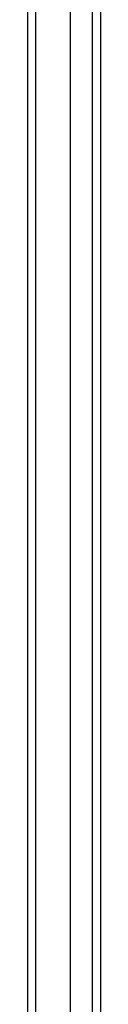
# Model space of a CAD drawing. Header units: inches. Extents: x 20 to 233, y 20 to 138.
# Tile 12 of 109: x 104.158 to 105.024, y 68.479 to 80.151. Entities that reach past the tile are written whole.
import ezdxf

# ---------------------------------------------------------------- set-up
doc = ezdxf.new("R2010")
doc.units = ezdxf.units.IN
doc.header["$MEASUREMENT"] = 0
doc.layers.add('Visible Edges(ANSI)', color=7, linetype='Continuous', lineweight=25)
doc.layers.add('Visible Tangent Edges(ANSI)', color=7, linetype='Continuous', lineweight=25)

msp = doc.modelspace()

# ---------------------------------------------------------------- linework, layer by layer
at = {"layer": 'Visible Edges(ANSI)'}
for p, q in [((104.158, 104.707), (104.158, 56.905)), ((104.67, 57.515), (104.67, 104.098)), ((105.024, 103.909), (105.024, 57.703))]:
    msp.add_line(p, q, dxfattribs=at)
at = {"layer": 'Visible Tangent Edges(ANSI)'}
for p, q in [((104.257, 56.905), (104.257, 104.707)), ((104.925, 104.039), (104.925, 57.573))]:
    msp.add_line(p, q, dxfattribs=at)

doc.saveas('drawing.dxf')
